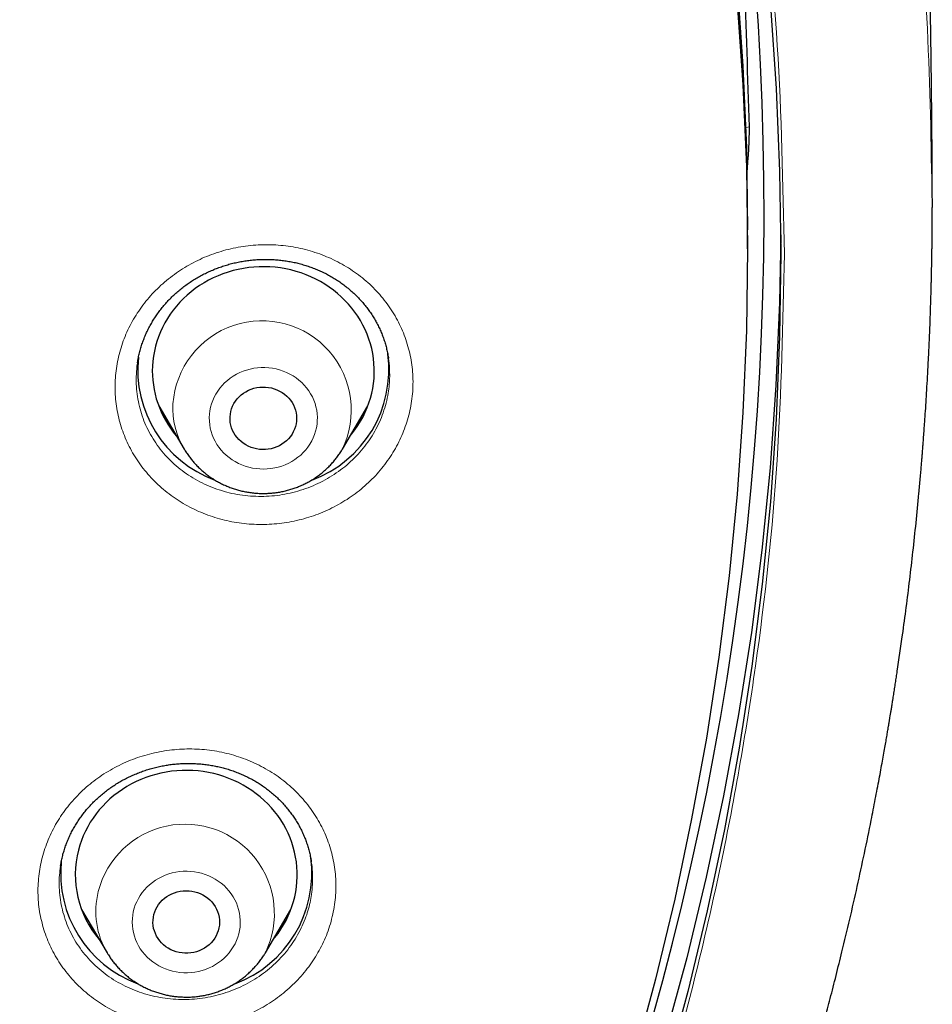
# Model space of a CAD drawing. Header units: millimetres. Extents: x 8 to 436, y 12 to 763.
# Tile 188 of 256: x 267 to 279, y 699 to 712. Entities that reach past the tile are written whole.
import ezdxf

# ---------------------------------------------------------------- set-up
doc = ezdxf.new("R2010")
doc.units = ezdxf.units.MM

msp = doc.modelspace()

# ---------------------------------------------------------------- linework, layer by layer
at = {"color": 252, "linetype": 'Continuous', "lineweight": 0}
for p, q in [((276.976, 710.938), (277.026, 710.948)), ((277.012, 710.545), (276.988, 710.54)), ((269.194, 706.918), (269.144, 706.966)), ((268.151, 700.112), (268.102, 700.159))]:
    msp.add_line(p, q, dxfattribs=at)
at = {"color": 7, "linetype": 'Continuous', "lineweight": 30}
for p, q in [((277, 709.299), (277, 709.555)), ((268.757, 707.758), (268.756, 707.754)), ((269.043, 707.174), (269.387, 706.591)), ((271.526, 706.591), (271.87, 707.174)), ((271.105, 701.011), (271.104, 701.013)), ((267.715, 700.953), (267.715, 700.951)), ((268.001, 700.366), (268.345, 699.783)), ((270.485, 699.783), (270.828, 700.366))]:
    msp.add_line(p, q, dxfattribs=at)
at = {"color": 7, "linetype": 'Continuous', "lineweight": 30, "flags": 128}
for points in [[(276.861, 712.873), (276.938, 711.768), (276.985, 710.662), (277, 709.555)], [(276.861, 712.616), (276.938, 711.512), (276.985, 710.405), (277, 709.299), (276.985, 708.192), (276.938, 707.085), (276.861, 705.981), (276.753, 704.878), (276.615, 703.779), (276.446, 702.683), (276.246, 701.592), (276.017, 700.507), (275.757, 699.427), (275.467, 698.354)], [(277.31, 712.581), (277.388, 711.465), (277.434, 710.348), (277.45, 709.23), (277.434, 708.112), (277.388, 706.995), (277.31, 705.879), (277.201, 704.766), (277.061, 703.655), (276.89, 702.549), (276.689, 701.447), (276.457, 700.35), (276.194, 699.26), (275.901, 698.176)], [(277.449, 709.487), (277.433, 708.571), (277.385, 707.453), (277.305, 706.336), (277.195, 705.222), (277.053, 704.111), (276.881, 703.004), (276.677, 701.901), (276.443, 700.804), (276.179, 699.713), (275.884, 698.629), (275.559, 697.552), (275.204, 696.484), (274.82, 695.425), (274.406, 694.376), (273.963, 693.337), (273.491, 692.31), (272.991, 691.295), (272.463, 690.292), (271.906, 689.302), (271.323, 688.327), (270.712, 687.366), (270.075, 686.421), (269.412, 685.492)], [(271.632, 706.77), (271.653, 706.796), (271.695, 706.851), (271.734, 706.907), (271.77, 706.966), (271.804, 707.026), (271.834, 707.087), (271.861, 707.15), (271.884, 707.214), (271.905, 707.278), (271.922, 707.344), (271.935, 707.41), (271.946, 707.477), (271.953, 707.545), (271.956, 707.612), (271.956, 707.68), (271.952, 707.747), (271.946, 707.815), (271.935, 707.882), (271.921, 707.948), (271.904, 708.014), (271.884, 708.078), (271.86, 708.142), (271.833, 708.205), (271.803, 708.266), (271.77, 708.326), (271.734, 708.385), (271.694, 708.441), (271.652, 708.496), (271.608, 708.549), (271.56, 708.6), (271.51, 708.649), (271.458, 708.695), (271.403, 708.739), (271.346, 708.78), (271.287, 708.819), (271.227, 708.855), (271.164, 708.888), (271.1, 708.919), (271.034, 708.946), (270.967, 708.971), (270.899, 708.992), (270.83, 709.011), (270.76, 709.026), (270.689, 709.038), (270.617, 709.047), (270.546, 709.053), (270.474, 709.055), (270.402, 709.054), (270.33, 709.05), (270.259, 709.043), (270.188, 709.032), (270.117, 709.018), (270.047, 709.002), (269.979, 708.982), (269.911, 708.959), (269.845, 708.933), (269.78, 708.903), (269.716, 708.872), (269.655, 708.837), (269.595, 708.799), (269.537, 708.759), (269.481, 708.716), (269.428, 708.671), (269.376, 708.624), (269.328, 708.574), (269.282, 708.522), (269.238, 708.468), (269.198, 708.412), (269.16, 708.355), (269.125, 708.295), (269.094, 708.235), (269.065, 708.173), (269.04, 708.109), (269.018, 708.045), (268.999, 707.98), (268.984, 707.914), (268.972, 707.847), (268.963, 707.78), (268.958, 707.713), (268.958, 707.713)], [(270.007, 707.026), (270.011, 707.063), (270.018, 707.1), (270.028, 707.136), (270.042, 707.171), (270.059, 707.205), (270.08, 707.237), (270.103, 707.268), (270.129, 707.296), (270.157, 707.322), (270.188, 707.346), (270.221, 707.366), (270.256, 707.385), (270.293, 707.4), (270.33, 707.412), (270.369, 707.421), (270.408, 707.426), (270.448, 707.429), (270.488, 707.428), (270.527, 707.424), (270.566, 707.416), (270.604, 707.405), (270.641, 707.391), (270.677, 707.375), (270.711, 707.355), (270.743, 707.332), (270.772, 707.307), (270.799, 707.28), (270.824, 707.25), (270.845, 707.219), (270.864, 707.186), (270.879, 707.151), (270.891, 707.116), (270.9, 707.079), (270.905, 707.042), (270.906, 707.005), (270.904, 706.967), (270.899, 706.93), (270.89, 706.894), (270.878, 706.858), (270.862, 706.824), (270.844, 706.791), (270.822, 706.759), (270.797, 706.73), (270.77, 706.703), (270.74, 706.678), (270.708, 706.655), (270.674, 706.636), (270.639, 706.619), (270.602, 706.606), (270.563, 706.595), (270.524, 706.588), (270.485, 706.584), (270.445, 706.583), (270.405, 706.586), (270.366, 706.592), (270.327, 706.601), (270.29, 706.613), (270.253, 706.629), (270.219, 706.647), (270.186, 706.668), (270.155, 706.692), (270.127, 706.718), (270.101, 706.747), (270.078, 706.777), (270.058, 706.809), (270.041, 706.843), (270.027, 706.878), (270.017, 706.915), (270.01, 706.951), (270.007, 706.989), (270.007, 707.026)], [(270.59, 699.962), (270.613, 699.989), (270.655, 700.044), (270.694, 700.101), (270.73, 700.16), (270.763, 700.22), (270.793, 700.281), (270.82, 700.344), (270.843, 700.408), (270.864, 700.473), (270.881, 700.538), (270.894, 700.605), (270.904, 700.672), (270.911, 700.739), (270.914, 700.806), (270.914, 700.874), (270.911, 700.941), (270.904, 701.009), (270.893, 701.076), (270.879, 701.142), (270.862, 701.208), (270.842, 701.272), (270.818, 701.336), (270.791, 701.399), (270.761, 701.46), (270.727, 701.52), (270.691, 701.578), (270.652, 701.635), (270.609, 701.69), (270.565, 701.743), (270.517, 701.793), (270.467, 701.842), (270.415, 701.888), (270.36, 701.932), (270.303, 701.973), (270.244, 702.012), (270.183, 702.048), (270.12, 702.081), (270.056, 702.112), (269.99, 702.139), (269.923, 702.164), (269.855, 702.185), (269.786, 702.203), (269.716, 702.218), (269.645, 702.23), (269.574, 702.239), (269.502, 702.245), (269.43, 702.247), (269.358, 702.246), (269.286, 702.242), (269.215, 702.235), (269.144, 702.224), (269.073, 702.21), (269.004, 702.193), (268.935, 702.173), (268.867, 702.15), (268.801, 702.124), (268.736, 702.095), (268.673, 702.063), (268.611, 702.028), (268.551, 701.99), (268.494, 701.95), (268.438, 701.907), (268.384, 701.862), (268.333, 701.814), (268.285, 701.765), (268.239, 701.713), (268.195, 701.659), (268.155, 701.603), (268.117, 701.545), (268.083, 701.486), (268.051, 701.425), (268.023, 701.363), (267.998, 701.3), (267.976, 701.235), (267.957, 701.17), (267.957, 701.17)], [(268.977, 700.298), (268.989, 700.334), (269.003, 700.369), (269.021, 700.402), (269.041, 700.434), (269.065, 700.464), (269.091, 700.492), (269.12, 700.518), (269.152, 700.541), (269.185, 700.562), (269.22, 700.579), (269.256, 700.594), (269.294, 700.605), (269.333, 700.614), (269.373, 700.619), (269.412, 700.621), (269.452, 700.619), (269.492, 700.615), (269.53, 700.607), (269.568, 700.595), (269.605, 700.581), (269.641, 700.564), (269.674, 700.544), (269.706, 700.521), (269.735, 700.495), (269.761, 700.468), (269.785, 700.438), (269.807, 700.406), (269.825, 700.373), (269.839, 700.338), (269.851, 700.302), (269.859, 700.265), (269.864, 700.228), (269.865, 700.191), (269.862, 700.154), (269.856, 700.117), (269.847, 700.08), (269.834, 700.045), (269.818, 700.011), (269.799, 699.978), (269.777, 699.947), (269.752, 699.918), (269.724, 699.891), (269.694, 699.866), (269.662, 699.844), (269.627, 699.825), (269.591, 699.809), (269.554, 699.796), (269.516, 699.786), (269.477, 699.779), (269.437, 699.776), (269.397, 699.775), (269.358, 699.779), (269.318, 699.785), (269.28, 699.795), (269.242, 699.807), (269.206, 699.823), (269.172, 699.842), (269.139, 699.864), (269.109, 699.888), (269.081, 699.914), (269.056, 699.943), (269.033, 699.974), (269.014, 700.007), (268.997, 700.041), (268.984, 700.076), (268.974, 700.112), (268.968, 700.149), (268.965, 700.186), (268.966, 700.224), (268.97, 700.261), (268.977, 700.298)]]:
    msp.add_lwpolyline(points, dxfattribs=at)
at = {"color": 252, "linetype": 'Continuous', "lineweight": 0, "flags": 128}
for points in [[(271.186, 706.973), (271.187, 707.021), (271.184, 707.068), (271.178, 707.115), (271.168, 707.161), (271.155, 707.207), (271.138, 707.252), (271.119, 707.296), (271.096, 707.338), (271.07, 707.379), (271.041, 707.417), (271.009, 707.454), (270.975, 707.489), (270.938, 707.522), (270.899, 707.552), (270.858, 707.579), (270.815, 707.604), (270.771, 707.626), (270.724, 707.644), (270.677, 707.66), (270.628, 707.673), (270.579, 707.683), (270.529, 707.689), (270.479, 707.692), (270.428, 707.692), (270.378, 707.688), (270.328, 707.682), (270.279, 707.672), (270.23, 707.659), (270.183, 707.642), (270.137, 707.623), (270.092, 707.601), (270.049, 707.576), (270.008, 707.548), (269.97, 707.518), (269.933, 707.485), (269.899, 707.45), (269.868, 707.413), (269.84, 707.374), (269.814, 707.333), (269.792, 707.29), (269.772, 707.247), (269.756, 707.202), (269.744, 707.156), (269.734, 707.109), (269.728, 707.062), (269.726, 707.015), (269.727, 706.968), (269.732, 706.92), (269.74, 706.874), (269.751, 706.827), (269.766, 706.782), (269.784, 706.738), (269.805, 706.695), (269.83, 706.653), (269.857, 706.614), (269.887, 706.576), (269.92, 706.54), (269.956, 706.506), (269.994, 706.475), (270.034, 706.446), (270.076, 706.42), (270.12, 706.397), (270.165, 706.376), (270.212, 706.359), (270.26, 706.345), (270.309, 706.334), (270.359, 706.326), (270.409, 706.321), (270.459, 706.32), (270.51, 706.321), (270.56, 706.326), (270.61, 706.335), (270.659, 706.346), (270.706, 706.361), (270.753, 706.379), (270.799, 706.399), (270.842, 706.423), (270.884, 706.45), (270.924, 706.479), (270.962, 706.51), (270.997, 706.544), (271.029, 706.58), (271.059, 706.618), (271.086, 706.658), (271.11, 706.7), (271.131, 706.743), (271.149, 706.788), (271.163, 706.833), (271.174, 706.879), (271.182, 706.926), (271.186, 706.973)], [(270.125, 700.036), (270.135, 700.083), (270.142, 700.13), (270.145, 700.177), (270.145, 700.224), (270.141, 700.271), (270.134, 700.318), (270.123, 700.365), (270.109, 700.41), (270.092, 700.455), (270.072, 700.498), (270.048, 700.54), (270.021, 700.58), (269.992, 700.619), (269.96, 700.655), (269.925, 700.689), (269.888, 700.721), (269.848, 700.751), (269.806, 700.777), (269.763, 700.801), (269.718, 700.823), (269.671, 700.841), (269.623, 700.856), (269.575, 700.868), (269.525, 700.877), (269.475, 700.882), (269.425, 700.884), (269.374, 700.883), (269.324, 700.879), (269.274, 700.872), (269.225, 700.861), (269.177, 700.847), (269.13, 700.83), (269.084, 700.81), (269.04, 700.787), (268.998, 700.761), (268.957, 700.733), (268.919, 700.702), (268.883, 700.669), (268.85, 700.633), (268.819, 700.596), (268.792, 700.556), (268.767, 700.515), (268.745, 700.472), (268.726, 700.428), (268.711, 700.383), (268.699, 700.337), (268.691, 700.29), (268.686, 700.243), (268.684, 700.196), (268.686, 700.148), (268.692, 700.101), (268.7, 700.054), (268.713, 700.008), (268.728, 699.963), (268.747, 699.919), (268.769, 699.877), (268.794, 699.836), (268.822, 699.796), (268.853, 699.759), (268.887, 699.724), (268.923, 699.69), (268.961, 699.66), (269.002, 699.632), (269.045, 699.606), (269.089, 699.584), (269.135, 699.564), (269.182, 699.547), (269.23, 699.534), (269.28, 699.523), (269.329, 699.516), (269.38, 699.512), (269.43, 699.512), (269.48, 699.514), (269.53, 699.52), (269.58, 699.529), (269.629, 699.542), (269.676, 699.557), (269.723, 699.576), (269.768, 699.597), (269.811, 699.621), (269.852, 699.648), (269.892, 699.678), (269.929, 699.71), (269.963, 699.745), (269.995, 699.781), (270.024, 699.82), (270.051, 699.86), (270.074, 699.902), (270.094, 699.946), (270.111, 699.991), (270.125, 700.036)]]:
    msp.add_lwpolyline(points, dxfattribs=at)
at = {"color": 7, "linetype": 'Continuous', "lineweight": 30}
for centre, radius, start, end in [((237.034, 709.812), 40.191, 333.7309, 21.5234), ((270.348, 707.663), 1.589, 173.903, 249.8411), ((270.566, 707.662), 1.587, 290.1375, 7.7434), ((270.312, 707.65), 1.356, 177.3441, 220.4682), ((269.262, 700.838), 1.347, 165.7323, 220.5753), ((269.306, 700.855), 1.589, 173.987, 249.8391), ((269.525, 700.854), 1.587, 290.123, 7.7431)]:
    msp.add_arc(centre, radius, start, end, dxfattribs=at)
at = {"color": 252, "linetype": 'Continuous', "lineweight": 0}
for centre, radius, start, end in [((270.439, 707.118), 1.207, 333.7612, 176.0195), ((270.327, 707.148), 1.094, 177.1957, 210.6671), ((269.397, 700.311), 1.209, 334.1071, 165.6452), ((269.282, 700.339), 1.09, 165.5942, 211.553)]:
    msp.add_arc(centre, radius, start, end, dxfattribs=at)
at = {"color": 7, "linetype": 'Continuous', "lineweight": 30}
for centre, major_axis, ratio, start_param, end_param in [((232, -7581.373), (0, 8960.181), 0.013265, 5.894646, 5.895833), ((231.673, 704.152), (37.8, 31.287), 0.805529, 5.625057, 5.631165)]:
    msp.add_ellipse(centre, major_axis=major_axis, ratio=ratio, start_param=start_param, end_param=end_param, dxfattribs=at)
at = {"color": 252, "linetype": 'Continuous', "lineweight": 0}
for points, knots in [([(184.507, 710.088), (184.52, 710.865), (184.549, 712.476), (184.777, 714.915), (185.147, 717.396), (185.668, 719.852), (186.334, 722.278), (187.143, 724.665), (188.094, 727.005), (189.183, 729.291), (190.406, 731.517), (191.761, 733.674), (193.242, 735.757), (194.845, 737.759), (196.564, 739.672), (198.396, 741.493), (200.333, 743.214), (202.37, 744.83), (204.5, 746.336), (206.716, 747.728), (209.012, 749), (211.38, 750.15), (213.814, 751.173), (216.304, 752.067), (218.844, 752.827), (221.425, 753.453), (224.04, 753.942), (226.679, 754.292), (229.335, 754.502), (232, 754.573), (234.665, 754.502), (237.321, 754.292), (239.96, 753.942), (242.575, 753.453), (245.156, 752.827), (247.696, 752.067), (250.186, 751.173), (252.62, 750.15), (254.988, 749), (257.284, 747.728), (259.5, 746.336), (261.63, 744.83), (263.667, 743.214), (265.604, 741.493), (267.436, 739.672), (269.155, 737.759), (270.758, 735.757), (272.239, 733.674), (273.594, 731.517), (274.817, 729.291), (275.906, 727.005), (276.857, 724.665), (277.666, 722.278), (278.332, 719.852), (278.853, 717.396), (279.223, 714.915), (279.451, 712.477), (279.48, 710.865), (279.493, 710.088)], [0, 0, 0, 0, 0.016668, 0.034569, 0.05247, 0.070372, 0.088273, 0.106174, 0.124075, 0.141977, 0.159878, 0.177779, 0.19568, 0.213582, 0.231483, 0.249384, 0.267286, 0.285187, 0.303088, 0.320989, 0.338891, 0.356792, 0.374693, 0.392594, 0.410496, 0.428397, 0.446298, 0.464199, 0.482101, 0.500002, 0.517903, 0.535804, 0.553706, 0.571607, 0.589508, 0.60741, 0.625311, 0.643212, 0.661113, 0.679015, 0.696916, 0.714817, 0.732718, 0.75062, 0.768521, 0.786422, 0.804323, 0.822225, 0.840126, 0.858027, 0.875928, 0.89383, 0.911731, 0.929632, 0.947534, 0.965435, 0.983336, 1, 1, 1, 1]), ([(186.501, 709.23), (186.52, 710.17), (186.556, 712.041), (186.855, 714.828), (187.335, 717.579), (188.01, 720.294), (188.879, 722.972), (189.936, 725.603), (191.168, 728.166), (192.57, 730.637), (194.135, 733.005), (195.865, 735.271), (197.757, 737.433), (199.805, 739.483), (201.988, 741.408), (204.289, 743.187), (206.7, 744.812), (209.22, 746.283), (211.849, 747.6), (214.577, 748.758), (217.376, 749.751), (220.227, 750.567), (223.116, 751.201), (226.044, 751.654), (229.009, 751.925), (232, 752.015), (234.991, 751.925), (237.957, 751.654), (240.885, 751.201), (243.774, 750.567), (246.624, 749.751), (249.424, 748.758), (252.151, 747.6), (254.781, 746.282), (257.301, 744.811), (259.712, 743.186), (262.013, 741.408), (264.195, 739.483), (266.243, 737.432), (268.136, 735.27), (269.865, 733.004), (271.431, 730.636), (272.832, 728.165), (274.065, 725.603), (275.121, 722.972), (275.99, 720.293), (276.665, 717.578), (277.145, 714.827), (277.444, 712.041), (277.48, 710.17), (277.499, 709.23)], [0, 0, 0, 0, 0.020985, 0.041789, 0.062502, 0.083215, 0.104018, 0.125, 0.145986, 0.166791, 0.187505, 0.208217, 0.229019, 0.25, 0.270986, 0.291791, 0.312505, 0.333217, 0.354019, 0.375, 0.395986, 0.416791, 0.437505, 0.458217, 0.479019, 0.5, 0.520986, 0.541791, 0.562505, 0.583217, 0.604019, 0.625, 0.645986, 0.666791, 0.687505, 0.708217, 0.729019, 0.75, 0.770986, 0.791791, 0.812505, 0.833217, 0.854019, 0.875, 0.895985, 0.916789, 0.937502, 0.958215, 0.979017, 1, 1, 1, 1]), ([(268.454, 707.518), (268.454, 707.519), (268.457, 707.562), (268.464, 707.647), (268.485, 707.774), (268.514, 707.899), (268.552, 708.022), (268.598, 708.142), (268.654, 708.259), (268.717, 708.373), (268.789, 708.483), (268.868, 708.588), (268.954, 708.688), (269.047, 708.782), (269.147, 708.87), (269.253, 708.952), (269.364, 709.027), (269.48, 709.095), (269.6, 709.156), (269.725, 709.209), (269.853, 709.254), (269.984, 709.291), (270.117, 709.319), (270.251, 709.339), (270.387, 709.351), (270.523, 709.354), (270.659, 709.348), (270.794, 709.334), (270.927, 709.311), (271.058, 709.279), (271.187, 709.24), (271.313, 709.192), (271.434, 709.137), (271.551, 709.073), (271.663, 709.003), (271.77, 708.925), (271.871, 708.841), (271.965, 708.75), (272.052, 708.654), (272.132, 708.552), (272.205, 708.445), (272.27, 708.334), (272.326, 708.219), (272.374, 708.1), (272.413, 707.978), (272.444, 707.854), (272.465, 707.729), (272.478, 707.6), (272.481, 707.469), (272.474, 707.337), (272.458, 707.207), (272.432, 707.079), (272.398, 706.955), (272.354, 706.834), (272.303, 706.715), (272.243, 706.599), (272.175, 706.488), (272.099, 706.381), (272.016, 706.279), (271.926, 706.182), (271.829, 706.091), (271.726, 706.006), (271.617, 705.928), (271.503, 705.857), (271.385, 705.793), (271.262, 705.736), (271.135, 705.688), (271.006, 705.648), (270.873, 705.615), (270.739, 705.592), (270.604, 705.576), (270.468, 705.57), (270.332, 705.572), (270.197, 705.582), (270.063, 705.601), (269.93, 705.629), (269.801, 705.665), (269.674, 705.709), (269.55, 705.761), (269.431, 705.821), (269.317, 705.888), (269.208, 705.963), (269.104, 706.044), (269.007, 706.132), (268.917, 706.226), (268.833, 706.326), (268.757, 706.43), (268.689, 706.54), (268.629, 706.653), (268.577, 706.771), (268.534, 706.891), (268.5, 707.013), (268.475, 707.138), (268.459, 707.264), (268.451, 707.391), (268.453, 707.476), (268.454, 707.518)], [0, 0, 0, 0, 0.000143, 0.01084, 0.021574, 0.03232, 0.043054, 0.053751, 0.064447, 0.075181, 0.085926, 0.09666, 0.107357, 0.118061, 0.128802, 0.139555, 0.150295, 0.161, 0.171716, 0.182468, 0.193233, 0.203986, 0.214702, 0.225429, 0.236193, 0.246969, 0.257733, 0.26846, 0.279193, 0.289962, 0.300744, 0.311513, 0.322246, 0.332976, 0.343743, 0.354522, 0.365289, 0.376019, 0.386739, 0.397497, 0.408267, 0.419024, 0.429745, 0.440453, 0.451198, 0.461955, 0.472701, 0.483409, 0.494548, 0.505701, 0.516841, 0.527542, 0.538279, 0.549028, 0.559766, 0.570466, 0.581167, 0.591903, 0.602653, 0.61339, 0.62409, 0.634798, 0.645542, 0.656298, 0.667042, 0.67775, 0.68847, 0.699226, 0.709995, 0.720752, 0.731472, 0.742201, 0.752968, 0.763746, 0.774513, 0.785242, 0.795975, 0.806744, 0.817526, 0.828296, 0.839028, 0.849756, 0.860521, 0.871298, 0.882062, 0.89279, 0.903507, 0.91426, 0.925026, 0.93578, 0.946496, 0.957173, 0.967886, 0.978611, 0.989324, 1, 1, 1, 1]), ([(277.499, 709.23), (277.48, 708.299), (277.442, 706.436), (277.138, 703.65), (276.654, 700.884), (275.977, 698.153), (275.113, 695.473), (274.065, 692.857), (272.837, 690.31), (271.432, 687.842), (269.855, 685.462), (268.118, 683.182), (266.229, 681.017), (264.23, 679.012), (262.138, 677.164), (259.965, 675.471), (257.678, 673.908), (255.299, 672.468), (253.639, 671.629), (252.811, 671.211)], [0, 0, 0, 0, 0.059647, 0.119293, 0.179195, 0.239108, 0.298754, 0.35839, 0.418037, 0.477683, 0.537584, 0.597497, 0.657143, 0.716779, 0.77332, 0.829847, 0.88658, 0.943426, 1, 1, 1, 1]), ([(268.74, 707.603), (268.739, 707.558), (268.737, 707.467), (268.749, 707.333), (268.772, 707.199), (268.807, 707.069), (268.854, 706.941), (268.913, 706.818), (268.982, 706.7), (269.062, 706.588), (269.152, 706.483), (269.251, 706.386), (269.359, 706.297), (269.474, 706.217), (269.596, 706.147), (269.725, 706.087), (269.859, 706.037), (269.996, 705.998), (270.137, 705.97), (270.281, 705.954), (270.425, 705.949), (270.57, 705.955), (270.714, 705.973), (270.855, 706.002), (270.994, 706.042), (271.13, 706.093), (271.26, 706.155), (271.384, 706.226), (271.502, 706.307), (271.612, 706.396), (271.714, 706.494), (271.807, 706.6), (271.891, 706.712), (271.964, 706.83), (272.027, 706.954), (272.078, 707.081), (272.118, 707.212), (272.145, 707.339), (272.16, 707.458), (272.166, 707.571), (272.162, 707.691), (272.156, 707.775), (272.147, 707.82), (272.147, 707.821)], [0, 0, 0, 0, 0.025184, 0.050457, 0.075731, 0.100915, 0.126195, 0.151566, 0.176937, 0.202217, 0.227524, 0.252922, 0.27832, 0.303627, 0.328946, 0.354355, 0.379765, 0.405084, 0.430394, 0.455794, 0.481194, 0.506504, 0.531786, 0.557158, 0.58253, 0.607812, 0.63306, 0.658397, 0.683734, 0.708981, 0.734205, 0.759518, 0.784832, 0.810055, 0.835275, 0.860585, 0.885895, 0.911115, 0.932109, 0.953129, 0.974123, 0.999361, 1, 1, 1, 1]), ([(268.756, 707.754), (268.755, 707.749), (268.745, 707.699), (268.743, 707.648), (268.74, 707.603)], [0, 0, 0, 0, 0.1069711, 1, 1, 1, 1]), ([(271.782, 706.987), (271.774, 706.979), (271.759, 706.962), (271.741, 706.946), (271.731, 706.938)], [0, 0, 0, 0, 0.45238, 1, 1, 1, 1]), ([(267.467, 701.065), (267.467, 701.065), (267.478, 701.107), (267.503, 701.19), (267.548, 701.31), (267.602, 701.428), (267.664, 701.542), (267.734, 701.652), (267.811, 701.757), (267.897, 701.857), (267.989, 701.953), (268.087, 702.042), (268.192, 702.124), (268.302, 702.2), (268.417, 702.269), (268.537, 702.331), (268.661, 702.385), (268.788, 702.431), (268.918, 702.469), (269.051, 702.499), (269.186, 702.52), (269.321, 702.534), (269.457, 702.538), (269.592, 702.534), (269.728, 702.521), (269.861, 702.5), (269.993, 702.47), (270.122, 702.432), (270.248, 702.386), (270.37, 702.332), (270.488, 702.27), (270.602, 702.201), (270.709, 702.125), (270.811, 702.042), (270.906, 701.953), (270.995, 701.857), (271.077, 701.757), (271.151, 701.651), (271.217, 701.541), (271.275, 701.427), (271.324, 701.309), (271.365, 701.188), (271.397, 701.065), (271.42, 700.94), (271.434, 700.814), (271.439, 700.686), (271.434, 700.559), (271.421, 700.431), (271.397, 700.302), (271.364, 700.173), (271.322, 700.048), (271.271, 699.928), (271.212, 699.812), (271.146, 699.7), (271.071, 699.592), (270.99, 699.49), (270.901, 699.393), (270.805, 699.301), (270.703, 699.215), (270.595, 699.136), (270.482, 699.064), (270.364, 698.999), (270.242, 698.942), (270.116, 698.892), (269.987, 698.85), (269.855, 698.817), (269.722, 698.792), (269.587, 698.775), (269.451, 698.767), (269.315, 698.767), (269.179, 698.776), (269.045, 698.794), (268.912, 698.82), (268.782, 698.854), (268.654, 698.897), (268.53, 698.947), (268.411, 699.006), (268.296, 699.072), (268.185, 699.145), (268.081, 699.225), (267.982, 699.311), (267.891, 699.404), (267.806, 699.502), (267.729, 699.606), (267.659, 699.714), (267.597, 699.826), (267.544, 699.943), (267.499, 700.062), (267.464, 700.185), (267.436, 700.309), (267.418, 700.435), (267.41, 700.561), (267.41, 700.688), (267.42, 700.815), (267.438, 700.941), (267.457, 701.024), (267.467, 701.065)], [0, 0, 0, 0, 0.000143, 0.01084, 0.021574, 0.03232, 0.043054, 0.053751, 0.064447, 0.075181, 0.085926, 0.09666, 0.107357, 0.118061, 0.128802, 0.139555, 0.150295, 0.161, 0.171716, 0.182468, 0.193233, 0.203986, 0.214702, 0.225429, 0.236193, 0.246969, 0.257733, 0.26846, 0.279193, 0.289962, 0.300744, 0.311513, 0.322246, 0.332976, 0.343743, 0.354522, 0.365289, 0.376019, 0.386739, 0.397497, 0.408267, 0.419024, 0.429745, 0.440453, 0.451198, 0.461955, 0.472701, 0.483409, 0.494548, 0.505701, 0.516841, 0.527542, 0.538279, 0.549028, 0.559766, 0.570466, 0.581167, 0.591903, 0.602653, 0.61339, 0.62409, 0.634798, 0.645542, 0.656298, 0.667042, 0.67775, 0.68847, 0.699226, 0.709995, 0.720752, 0.731472, 0.742201, 0.752968, 0.763746, 0.774513, 0.785242, 0.795975, 0.806744, 0.817526, 0.828296, 0.839028, 0.849756, 0.860521, 0.871298, 0.882062, 0.89279, 0.903507, 0.91426, 0.925026, 0.93578, 0.946496, 0.957173, 0.967886, 0.978611, 0.989324, 1, 1, 1, 1]), ([(267.715, 700.951), (267.71, 700.911), (267.698, 700.827), (267.695, 700.697), (267.703, 700.562), (267.723, 700.429), (267.756, 700.297), (267.8, 700.169), (267.855, 700.045), (267.922, 699.926), (267.999, 699.813), (268.087, 699.707), (268.183, 699.608), (268.289, 699.517), (268.402, 699.435), (268.523, 699.363), (268.65, 699.3), (268.782, 699.248), (268.919, 699.206), (269.06, 699.176), (269.202, 699.156), (269.346, 699.148), (269.491, 699.152), (269.635, 699.167), (269.778, 699.192), (269.917, 699.23), (270.053, 699.278), (270.185, 699.336), (270.311, 699.404), (270.43, 699.482), (270.543, 699.569), (270.647, 699.665), (270.743, 699.768), (270.829, 699.878), (270.905, 699.994), (270.97, 700.116), (271.022, 700.235), (271.061, 700.35), (271.089, 700.459), (271.11, 700.578), (271.123, 700.705), (271.123, 700.84), (271.117, 700.943), (271.107, 700.999), (271.105, 701.011)], [0, 0, 0, 0, 0.0217109, 0.0462794, 0.0707606, 0.0953355, 0.1199985, 0.1446616, 0.1692366, 0.1938376, 0.2185267, 0.243216, 0.2678172, 0.2924298, 0.3171304, 0.3418311, 0.3664439, 0.3910475, 0.4157389, 0.4404303, 0.4650339, 0.4896107, 0.5142751, 0.5389394, 0.5635161, 0.588059, 0.6126892, 0.6373194, 0.661862, 0.686382, 0.7109895, 0.7355968, 0.7601166, 0.784633, 0.8092369, 0.8338408, 0.8583571, 0.8787653, 0.8991988, 0.919607, 0.9441411, 0.9687629, 0.9933848, 1, 1, 1, 1]), ([(270.741, 700.18), (270.734, 700.173), (270.718, 700.156), (270.7, 700.14), (270.69, 700.131)], [0, 0, 0, 0, 0.428983, 1, 1, 1, 1])]:
    msp.add_open_spline(points, degree=3, knots=knots, dxfattribs=at)
at = {"color": 7, "linetype": 'Continuous', "lineweight": 30}
for points, knots in [([(279.498, 710.091), (279.497, 710.311), (279.495, 710.798), (279.487, 711.551), (279.477, 712.351), (279.463, 713.151), (279.446, 713.951), (279.426, 714.75), (279.403, 715.55), (279.377, 716.349), (279.348, 717.147), (279.316, 717.946), (279.28, 718.744), (279.242, 719.541), (279.207, 720.207), (279.185, 720.607), (279.177, 720.741)], [0, 0, 0, 0, 0.061958, 0.136999, 0.212036, 0.28707, 0.3621, 0.437124, 0.512143, 0.587155, 0.662159, 0.737155, 0.812142, 0.88712, 0.962087, 1, 1, 1, 1]), ([(277.012, 710.545), (277.013, 710.56), (277.015, 710.59), (277.018, 710.638), (277.02, 710.685), (277.022, 710.731), (277.024, 710.777), (277.025, 710.821), (277.026, 710.863), (277.027, 710.899), (277.027, 710.928), (277.026, 710.941), (277.026, 710.948)], [0, 0, 0, 0, 0.091554, 0.185992, 0.277486, 0.371299, 0.46977, 0.570479, 0.682076, 0.796299, 0.897281, 1, 1, 1, 1]), ([(253.574, 669.976), (253.586, 669.982), (253.728, 670.049), (253.994, 670.18), (254.37, 670.367), (254.722, 670.546), (255.053, 670.718), (255.364, 670.882), (255.663, 671.043), (255.953, 671.201), (256.232, 671.356), (256.5, 671.508), (256.759, 671.656), (257.007, 671.8), (257.246, 671.94), (257.475, 672.076), (257.694, 672.208), (257.899, 672.334), (258.092, 672.452), (258.272, 672.565), (258.444, 672.673), (258.607, 672.776), (258.766, 672.878), (258.92, 672.977), (259.068, 673.074), (259.207, 673.165), (259.337, 673.25), (259.457, 673.331), (259.571, 673.407), (259.678, 673.479), (259.777, 673.546), (259.866, 673.607), (259.944, 673.66), (260.012, 673.707), (260.069, 673.746), (260.12, 673.781), (260.168, 673.814), (260.22, 673.851), (260.277, 673.89), (260.325, 673.924), (260.363, 673.95), (260.389, 673.969), (260.412, 673.985), (260.431, 673.998), (260.443, 674.006), (260.45, 674.011), (260.459, 674.018), (260.476, 674.03), (260.503, 674.049), (260.538, 674.074), (260.581, 674.104), (260.632, 674.14), (260.691, 674.183), (260.76, 674.231), (260.837, 674.287), (260.922, 674.348), (261.016, 674.417), (261.118, 674.491), (261.227, 674.57), (261.343, 674.656), (261.467, 674.748), (261.659, 674.892), (261.915, 675.085), (262.227, 675.326), (262.57, 675.595), (262.942, 675.892), (263.34, 676.217), (263.726, 676.54), (264.103, 676.862), (264.466, 677.179), (264.818, 677.492), (265.157, 677.801), (265.489, 678.109), (265.848, 678.449), (266.234, 678.822), (266.645, 679.231), (267.047, 679.64), (267.342, 679.948), (267.536, 680.153), (267.629, 680.253), (267.718, 680.349), (267.795, 680.431), (267.858, 680.5), (267.91, 680.556), (267.956, 680.607), (267.997, 680.651), (268.032, 680.69), (268.062, 680.723), (268.086, 680.749), (268.104, 680.769), (268.117, 680.784), (268.129, 680.797), (268.145, 680.814), (268.171, 680.843), (268.209, 680.885), (268.258, 680.94), (268.314, 681.003), (268.377, 681.073), (268.446, 681.151), (268.522, 681.236), (268.601, 681.327), (268.684, 681.422), (268.77, 681.521), (268.86, 681.624), (268.951, 681.73), (269.041, 681.837), (269.209, 682.034), (269.45, 682.323), (269.762, 682.704), (270.065, 683.084), (270.36, 683.46), (270.648, 683.836), (270.934, 684.217), (271.219, 684.607), (271.506, 685.007), (271.793, 685.417), (272.006, 685.73), (272.148, 685.941), (272.219, 686.047), (272.29, 686.153), (272.361, 686.261), (272.431, 686.368), (272.499, 686.472), (272.565, 686.573), (272.627, 686.67), (272.685, 686.76), (272.737, 686.842), (272.783, 686.914), (272.821, 686.974), (272.851, 687.023), (272.876, 687.061), (272.896, 687.093), (272.912, 687.119), (272.924, 687.138), (272.935, 687.155), (272.946, 687.174), (272.962, 687.199), (272.981, 687.23), (273.004, 687.267), (273.034, 687.314), (273.07, 687.373), (273.113, 687.444), (273.163, 687.524), (273.217, 687.614), (273.277, 687.713), (273.341, 687.819), (273.408, 687.931), (273.476, 688.045), (273.544, 688.16), (273.611, 688.274), (273.702, 688.43), (273.816, 688.628), (273.951, 688.866), (274.079, 689.095), (274.194, 689.303), (274.296, 689.489), (274.386, 689.656), (274.472, 689.818), (274.556, 689.977), (274.65, 690.156), (274.755, 690.359), (274.872, 690.588), (274.99, 690.823), (275.109, 691.064), (275.23, 691.311), (275.352, 691.567), (275.454, 691.782), (275.533, 691.952), (275.588, 692.073), (275.641, 692.189), (275.691, 692.297), (275.737, 692.399), (275.779, 692.493), (275.817, 692.581), (275.853, 692.66), (275.885, 692.733), (275.913, 692.798), (275.938, 692.855), (275.96, 692.906), (275.979, 692.949), (275.993, 692.981), (276.003, 693.005), (276.011, 693.024), (276.02, 693.044), (276.031, 693.069), (276.044, 693.1), (276.059, 693.136), (276.079, 693.183), (276.104, 693.24), (276.133, 693.31), (276.167, 693.389), (276.203, 693.477), (276.243, 693.574), (276.287, 693.679), (276.333, 693.791), (276.38, 693.908), (276.469, 694.129), (276.596, 694.451), (276.768, 694.902), (276.944, 695.378), (277.122, 695.881), (277.261, 696.288), (277.363, 696.595), (277.43, 696.801), (277.493, 696.998), (277.552, 697.186), (277.608, 697.365), (277.66, 697.535), (277.701, 697.671), (277.732, 697.776), (277.755, 697.853), (277.776, 697.927), (277.797, 697.998), (277.816, 698.064), (277.834, 698.125), (277.85, 698.18), (277.863, 698.228), (277.875, 698.269), (277.887, 698.312), (277.902, 698.365), (277.92, 698.427), (277.94, 698.5), (277.963, 698.583), (277.988, 698.675), (278.017, 698.78), (278.048, 698.897), (278.083, 699.027), (278.12, 699.168), (278.159, 699.318), (278.199, 699.475), (278.238, 699.635), (278.301, 699.888), (278.384, 700.236), (278.485, 700.679), (278.582, 701.126), (278.653, 701.471), (278.701, 701.715), (278.728, 701.856), (278.755, 701.995), (278.78, 702.127), (278.803, 702.252), (278.824, 702.369), (278.843, 702.477), (278.861, 702.575), (278.876, 702.662), (278.889, 702.737), (278.899, 702.797), (278.906, 702.841), (278.912, 702.873), (278.916, 702.899), (278.92, 702.923), (278.924, 702.949), (278.93, 702.984), (278.937, 703.027), (278.946, 703.078), (278.955, 703.135), (278.966, 703.201), (278.977, 703.274), (278.989, 703.351), (279.001, 703.43), (279.014, 703.508), (279.046, 703.725), (279.092, 704.039), (279.147, 704.451), (279.194, 704.825), (279.238, 705.206), (279.28, 705.596), (279.309, 705.892), (279.327, 706.092), (279.336, 706.19), (279.344, 706.282), (279.351, 706.366), (279.357, 706.437), (279.362, 706.498), (279.366, 706.548), (279.369, 706.587), (279.371, 706.614), (279.372, 706.632), (279.373, 706.646), (279.375, 706.663), (279.377, 706.688), (279.379, 706.719), (279.383, 706.775), (279.389, 706.855), (279.397, 706.971), (279.407, 707.108), (279.417, 707.265), (279.427, 707.434), (279.437, 707.614), (279.446, 707.779), (279.453, 707.929), (279.459, 708.062), (279.465, 708.198), (279.47, 708.339), (279.475, 708.482), (279.479, 708.602), (279.482, 708.698), (279.484, 708.768), (279.485, 708.834), (279.487, 708.897), (279.488, 708.955), (279.489, 709.008), (279.49, 709.052), (279.491, 709.084), (279.491, 709.105), (279.492, 709.125), (279.492, 709.147), (279.492, 709.178), (279.493, 709.216), (279.494, 709.265), (279.495, 709.326), (279.496, 709.397), (279.496, 709.474), (279.497, 709.564), (279.498, 709.661), (279.498, 709.756), (279.499, 709.833), (279.499, 709.896), (279.499, 709.947), (279.499, 709.99), (279.498, 710.026), (279.498, 710.059), (279.498, 710.079), (279.498, 710.088)], [0, 0, 0, 0, 0.0007728, 0.0091228, 0.0172311, 0.0250978, 0.0320966, 0.0388923, 0.0454848, 0.0518742, 0.0580604, 0.0640434, 0.0698233, 0.0753999, 0.0807733, 0.0859434, 0.0909103, 0.0956739, 0.0999791, 0.1041036, 0.1080474, 0.1118104, 0.1153927, 0.1190458, 0.1224895, 0.1257239, 0.128749, 0.1315648, 0.1341713, 0.1367553, 0.1390942, 0.1411883, 0.1430373, 0.1446414, 0.1460004, 0.147083, 0.1482146, 0.1494551, 0.1508043, 0.1522624, 0.1528761, 0.1535072, 0.1541125, 0.1545585, 0.1548357, 0.1549519, 0.1550487, 0.1554844, 0.1561689, 0.1569903, 0.1580099, 0.1592279, 0.1606442, 0.16229, 0.1641414, 0.1661983, 0.1684609, 0.1709291, 0.1735533, 0.1763758, 0.1793967, 0.1826151, 0.190424, 0.1981371, 0.2057543, 0.2159868, 0.2260411, 0.2359171, 0.2456148, 0.2551343, 0.2643102, 0.2733143, 0.282172, 0.2909637, 0.3024719, 0.3138754, 0.3251745, 0.336369, 0.3391113, 0.3418472, 0.3444666, 0.3468269, 0.3484993, 0.3500115, 0.3513633, 0.3525549, 0.3535863, 0.3544573, 0.3551681, 0.3557185, 0.3560386, 0.356331, 0.3567838, 0.3574065, 0.3586628, 0.3601191, 0.3617754, 0.3636318, 0.3656883, 0.3679448, 0.3704014, 0.372829, 0.3754248, 0.3781715, 0.3809401, 0.3837041, 0.3864636, 0.3962813, 0.4060404, 0.415741, 0.4251334, 0.4344707, 0.443885, 0.4534775, 0.4632484, 0.4731975, 0.4833249, 0.4858476, 0.4883812, 0.4909256, 0.4934809, 0.4960469, 0.4985673, 0.50091, 0.5032754, 0.5054192, 0.5073413, 0.5090418, 0.5105206, 0.5115836, 0.5124928, 0.5132479, 0.5138492, 0.5142966, 0.5146176, 0.5150379, 0.5156222, 0.5163516, 0.5172252, 0.5182431, 0.5196859, 0.5213449, 0.5232202, 0.5253118, 0.5276197, 0.5301438, 0.5327218, 0.5354218, 0.5380885, 0.5407163, 0.5433052, 0.5489437, 0.5543883, 0.559639, 0.5646959, 0.5686018, 0.5723836, 0.5760414, 0.5795916, 0.5832151, 0.5881456, 0.5932865, 0.5986379, 0.6039423, 0.6094385, 0.6151264, 0.6210061, 0.6237083, 0.6264123, 0.6289698, 0.6313654, 0.6335991, 0.635671, 0.6375809, 0.6393289, 0.6409149, 0.6423391, 0.6436014, 0.6447017, 0.6456402, 0.6464028, 0.6468577, 0.6472061, 0.6476328, 0.6481803, 0.6488488, 0.6496381, 0.6505484, 0.6518786, 0.6534038, 0.655124, 0.6570392, 0.6591494, 0.6614117, 0.6638621, 0.6664369, 0.6690114, 0.6781749, 0.6872903, 0.6980792, 0.7087998, 0.7194523, 0.7239817, 0.7283459, 0.7325116, 0.7364789, 0.7402477, 0.743818, 0.7471898, 0.7488436, 0.750445, 0.7519942, 0.753491, 0.7549053, 0.756145, 0.757374, 0.7583519, 0.759121, 0.7599701, 0.7610799, 0.7623931, 0.7639124, 0.7656378, 0.7675693, 0.769707, 0.7721825, 0.7748868, 0.7778201, 0.7809822, 0.7842864, 0.7875963, 0.7909104, 0.8000453, 0.8092113, 0.8184083, 0.8276364, 0.8305431, 0.8334529, 0.8363426, 0.83906, 0.8415771, 0.8440277, 0.846253, 0.848253, 0.8500276, 0.8515768, 0.8529006, 0.8536652, 0.8543271, 0.8548643, 0.8552668, 0.8557524, 0.8564626, 0.8573973, 0.8583995, 0.8595737, 0.8609198, 0.8624378, 0.8640378, 0.8656375, 0.8672369, 0.868836, 0.8788799, 0.8864178, 0.8939755, 0.9016942, 0.9095941, 0.9176751, 0.9196941, 0.921723, 0.9236257, 0.9253075, 0.9267684, 0.9279882, 0.928995, 0.9297887, 0.9303694, 0.9306381, 0.9308566, 0.931203, 0.9316961, 0.932336, 0.9331114, 0.9350795, 0.9371772, 0.9401326, 0.9433121, 0.9467158, 0.9503265, 0.954122, 0.9567073, 0.9593719, 0.9621157, 0.9649387, 0.967841, 0.9707394, 0.9722202, 0.9736246, 0.9749526, 0.9762042, 0.9773793, 0.9784781, 0.9794202, 0.9799877, 0.9804033, 0.9807151, 0.9811591, 0.9817668, 0.9825382, 0.9834733, 0.9847075, 0.9861446, 0.9877522, 0.9893082, 0.991565, 0.9935916, 0.9949737, 0.9962238, 0.9973417, 0.998088, 0.998759, 0.9993843, 1, 1, 1, 1]), ([(268.756, 707.754), (268.757, 707.761), (268.761, 707.79), (268.771, 707.842), (268.786, 707.908), (268.805, 707.974), (268.827, 708.039), (268.851, 708.103), (268.879, 708.166), (268.909, 708.228), (268.943, 708.289), (268.978, 708.348), (269.017, 708.406), (269.058, 708.463), (269.102, 708.518), (269.148, 708.571), (269.196, 708.623), (269.247, 708.672), (269.3, 708.72), (269.354, 708.765), (269.411, 708.808), (269.469, 708.848), (269.53, 708.887), (269.592, 708.924), (269.656, 708.958), (269.722, 708.989), (269.788, 709.018), (269.855, 709.044), (269.923, 709.067), (269.992, 709.088), (270.063, 709.106), (270.134, 709.121), (270.206, 709.134), (270.279, 709.143), (270.351, 709.15), (270.424, 709.154), (270.496, 709.155), (270.568, 709.153), (270.64, 709.149), (270.712, 709.141), (270.784, 709.131), (270.855, 709.118), (270.925, 709.102), (270.995, 709.083), (271.064, 709.062), (271.131, 709.037), (271.197, 709.011), (271.261, 708.982), (271.324, 708.95), (271.386, 708.915), (271.446, 708.879), (271.504, 708.839), (271.56, 708.798), (271.615, 708.754), (271.667, 708.708), (271.718, 708.66), (271.765, 708.61), (271.811, 708.558), (271.854, 708.505), (271.894, 708.45), (271.932, 708.393), (271.967, 708.335), (272, 708.275), (272.03, 708.214), (272.057, 708.151), (272.081, 708.088), (272.102, 708.024), (272.12, 707.958), (272.135, 707.892), (272.144, 707.847), (272.147, 707.823), (272.147, 707.821)], [0, 0, 0, 0, 0.004619, 0.019562, 0.034493, 0.049418, 0.064343, 0.079275, 0.094219, 0.109163, 0.124067, 0.138875, 0.153733, 0.168623, 0.183529, 0.19843, 0.213304, 0.228131, 0.242892, 0.257631, 0.272286, 0.287041, 0.30187, 0.31674, 0.331621, 0.346471, 0.361255, 0.375942, 0.390545, 0.405166, 0.419874, 0.434668, 0.449514, 0.46438, 0.479227, 0.494017, 0.508719, 0.523322, 0.537941, 0.552661, 0.567442, 0.582265, 0.597111, 0.611956, 0.626776, 0.641551, 0.656268, 0.670981, 0.685778, 0.700579, 0.715387, 0.730207, 0.745043, 0.759902, 0.77479, 0.789712, 0.804638, 0.819512, 0.834382, 0.84926, 0.864152, 0.879064, 0.894001, 0.908969, 0.923974, 0.938996, 0.953955, 0.968936, 0.983939, 0.998958, 1, 1, 1, 1]), ([(271.781, 706.986), (271.768, 706.973), (271.752, 706.956), (271.734, 706.94), (271.73, 706.936)], [0, 0, 0, 0, 0.769539, 1, 1, 1, 1]), ([(269.195, 706.916), (269.186, 706.924), (269.168, 706.941), (269.151, 706.958), (269.143, 706.966)], [0, 0, 0, 0, 0.516977, 1, 1, 1, 1]), ([(269.387, 706.591), (269.389, 706.587), (269.401, 706.566), (269.426, 706.528), (269.461, 706.479), (269.498, 706.432), (269.538, 706.386), (269.581, 706.342), (269.625, 706.301), (269.672, 706.262), (269.721, 706.225), (269.772, 706.19), (269.824, 706.158), (269.878, 706.129), (269.934, 706.102), (269.991, 706.078), (270.049, 706.057), (270.108, 706.038), (270.168, 706.023), (270.229, 706.01), (270.291, 706.001), (270.352, 705.994), (270.415, 705.991), (270.477, 705.99), (270.539, 705.993), (270.601, 705.998), (270.663, 706.007), (270.724, 706.018), (270.785, 706.033), (270.844, 706.05), (270.903, 706.071), (270.961, 706.094), (271.017, 706.12), (271.072, 706.149), (271.125, 706.18), (271.177, 706.214), (271.226, 706.251), (271.274, 706.289), (271.319, 706.33), (271.363, 706.374), (271.404, 706.419), (271.442, 706.466), (271.478, 706.515), (271.506, 706.556), (271.521, 706.582), (271.525, 706.59)], [0, 0, 0, 0, 0.005305, 0.029012, 0.052744, 0.0765, 0.100283, 0.124092, 0.147928, 0.171791, 0.195682, 0.219599, 0.243542, 0.267509, 0.291501, 0.315514, 0.339549, 0.363603, 0.387674, 0.411761, 0.435862, 0.459974, 0.484097, 0.508228, 0.532364, 0.556504, 0.580645, 0.604784, 0.62892, 0.653051, 0.677173, 0.701286, 0.725386, 0.749471, 0.77354, 0.79759, 0.821619, 0.845625, 0.869608, 0.893564, 0.917494, 0.941396, 0.96527, 0.989115, 1, 1, 1, 1]), ([(267.745, 701.097), (267.747, 701.107), (267.756, 701.14), (267.773, 701.194), (267.796, 701.258), (267.821, 701.321), (267.85, 701.384), (267.881, 701.445), (267.916, 701.505), (267.953, 701.563), (267.992, 701.621), (268.035, 701.676), (268.079, 701.73), (268.126, 701.782), (268.175, 701.833), (268.227, 701.881), (268.281, 701.928), (268.337, 701.972), (268.394, 702.014), (268.454, 702.054), (268.515, 702.091), (268.577, 702.126), (268.641, 702.159), (268.707, 702.189), (268.774, 702.216), (268.842, 702.241), (268.911, 702.264), (268.982, 702.283), (269.052, 702.3), (269.123, 702.314), (269.195, 702.325), (269.266, 702.333), (269.339, 702.339), (269.411, 702.342), (269.484, 702.341), (269.557, 702.338), (269.63, 702.332), (269.702, 702.324), (269.773, 702.312), (269.843, 702.298), (269.912, 702.281), (269.981, 702.262), (270.049, 702.239), (270.116, 702.214), (270.182, 702.186), (270.246, 702.155), (270.309, 702.123), (270.37, 702.087), (270.429, 702.05), (270.486, 702.01), (270.542, 701.968), (270.595, 701.923), (270.647, 701.877), (270.696, 701.828), (270.743, 701.778), (270.787, 701.725), (270.829, 701.671), (270.869, 701.615), (270.906, 701.558), (270.94, 701.499), (270.971, 701.439), (271, 701.378), (271.025, 701.315), (271.048, 701.252), (271.068, 701.188), (271.085, 701.122), (271.097, 701.063), (271.103, 701.026), (271.105, 701.011)], [0, 0, 0, 0, 0.00748, 0.022962, 0.038402, 0.053816, 0.069212, 0.084597, 0.099979, 0.115366, 0.130765, 0.146166, 0.161543, 0.176799, 0.192109, 0.207456, 0.222822, 0.238187, 0.253527, 0.268823, 0.284055, 0.299232, 0.314391, 0.329618, 0.344923, 0.360277, 0.375645, 0.390985, 0.406261, 0.421441, 0.436524, 0.451633, 0.466835, 0.482127, 0.497478, 0.512853, 0.528212, 0.543517, 0.558733, 0.573842, 0.588965, 0.6042, 0.619504, 0.634854, 0.650231, 0.665613, 0.680972, 0.69629, 0.711548, 0.726778, 0.74213, 0.757485, 0.77285, 0.78823, 0.803631, 0.819057, 0.834515, 0.85001, 0.865515, 0.880967, 0.896413, 0.911867, 0.927333, 0.942816, 0.958322, 0.973855, 0.98942, 1, 1, 1, 1]), ([(267.715, 700.953), (267.717, 700.967), (267.723, 701.004), (267.733, 701.052), (267.742, 701.085), (267.745, 701.097)], [0, 0, 0, 0, 0.298293, 0.761738, 1, 1, 1, 1]), ([(268.152, 700.11), (268.144, 700.118), (268.126, 700.134), (268.11, 700.151), (268.101, 700.16)], [0, 0, 0, 0, 0.4605978, 1, 1, 1, 1]), ([(270.74, 700.179), (270.727, 700.166), (270.711, 700.15), (270.693, 700.134), (270.689, 700.13)], [0, 0, 0, 0, 0.766801, 1, 1, 1, 1]), ([(268.346, 699.781), (268.349, 699.776), (268.362, 699.753), (268.388, 699.714), (268.423, 699.665), (268.461, 699.618), (268.502, 699.573), (268.544, 699.529), (268.589, 699.488), (268.636, 699.449), (268.685, 699.413), (268.736, 699.378), (268.789, 699.347), (268.843, 699.318), (268.899, 699.291), (268.956, 699.268), (269.014, 699.247), (269.074, 699.229), (269.134, 699.213), (269.195, 699.201), (269.256, 699.192), (269.318, 699.186), (269.381, 699.183), (269.443, 699.182), (269.505, 699.185), (269.567, 699.191), (269.629, 699.2), (269.69, 699.212), (269.75, 699.227), (269.81, 699.245), (269.869, 699.266), (269.926, 699.289), (269.982, 699.316), (270.037, 699.345), (270.09, 699.376), (270.141, 699.411), (270.19, 699.447), (270.238, 699.486), (270.283, 699.528), (270.326, 699.571), (270.367, 699.617), (270.405, 699.664), (270.441, 699.713), (270.467, 699.753), (270.481, 699.777), (270.484, 699.783)], [0, 0, 0, 0, 0.007483, 0.031197, 0.054935, 0.078699, 0.102488, 0.126304, 0.150148, 0.174018, 0.197916, 0.22184, 0.24579, 0.269764, 0.293762, 0.317782, 0.341823, 0.365883, 0.38996, 0.414053, 0.438159, 0.462277, 0.486405, 0.51054, 0.534681, 0.558825, 0.58297, 0.607113, 0.631252, 0.655386, 0.679511, 0.703626, 0.727728, 0.751815, 0.775886, 0.799937, 0.823967, 0.847975, 0.871958, 0.895915, 0.919846, 0.943748, 0.967623, 0.991468, 1, 1, 1, 1])]:
    msp.add_open_spline(points, degree=3, knots=knots, dxfattribs=at)

doc.saveas('drawing.dxf')
